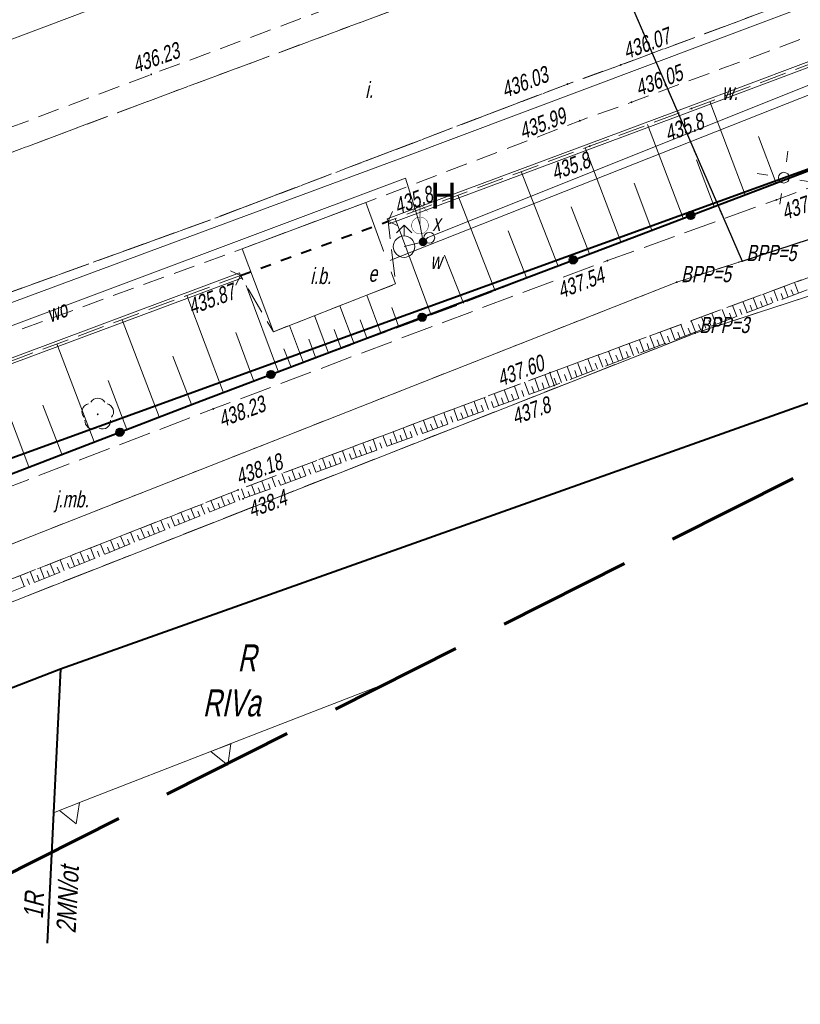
# Model space of a CAD drawing. Header units: metres. Extents: x 7408630 to 7411134, y 5569633 to 5570339.
# Tile 6 of 76: x 7410221 to 7410257, y 5569898 to 5569944. Entities that reach past the tile are written whole.
import ezdxf
from ezdxf.enums import TextEntityAlignment as Align

# ---------------------------------------------------------------- set-up
doc = ezdxf.new("R2010")
doc.units = ezdxf.units.M
doc.header["$MEASUREMENT"] = 0
doc.set_wipeout_variables(frame=1)
for name, pattern in [('1.5_0.5', [2, 1.5, -0.5]), ('218-500', [1, 0.5, -0.5]), ('DGN Style 3', [8.758007, 6.255719, -2.502288]), ('ib05_500', [1, 0.5, -0.5]), ('mz1.0_0.5', [1.5, 1, -0.5]), ('mz1.25_0.5', [1.75, 1.25, -0.5])]:
    doc.linetypes.add(name, pattern=pattern)
for name, color, linetype, lineweight in [('203-Punkt załamania granicy działki nie stabilizowany', 7, 'Continuous', 0), ('209-Opis konturu klasyfikacyjnego', 7, 'Continuous', 0), ('210-Oznaczenie użytku', 7, 'Continuous', 0), ('217-Granica konturu klasyfikcyjnego', 7, 'Continuous', 0), ('218-Granica użytku', 7, 'Continuous', 0), ('219-Linia granicy', 7, 'Continuous', 0), ('_BPP3-5', 7, 'Continuous', 0), ('_MPZP_linie zagospodarowania', 7, 'Continuous', 0), ('_MPZP_NLZ', 7, 'Continuous', 0), ('_Zakres', 7, 'Continuous', 0), ('chodnik (powierzchnia)', 7, 'Continuous', 0), ('drzewo liściaste (punkt)', 7, 'Continuous', 0), ('hydrant (punkt)', 7, 'Continuous', 0), ('inna budowla (powierzchnia)', 7, 'Continuous', 0), ('inna budowla (powierzchnia)-Atr17', 7, 'Continuous', 0), ('jezdnia (powierzchnia)', 7, 'Continuous', 0), ('jezdnia (powierzchnia)-Atr17', 7, 'Continuous', 0), ('latarnia na słupie lub maszcie (punkt)', 7, 'Continuous', 0), ('ogrodzenie trwałe (linia)', 7, 'Continuous', 0), ('Opis', 8, 'Continuous', 13), ('plac (powierzchnia)', 7, 'Continuous', 0), ('plac (powierzchnia)-Atr17', 7, 'Continuous', 0), ('przepust (linia)', 7, 'Continuous', 0), ('przepust (linia) - symbol', 7, 'Continuous', 0), ('przewód elektroenergetyczny (linia)', 7, 'Continuous', 0), ('przewód wodociągowy (linia)', 7, 'Continuous', 0), ('przewód wodociągowy (linia)-Atr1', 7, 'Continuous', 0), ('punkt wysokościowy naturalny', 7, 'Continuous', 0), ('punkt wysokościowy naturalny-Atr2', 7, 'Continuous', 0), ('punkt wysokościowy sztuczny', 7, 'Continuous', 0), ('punkt wysokościowy sztuczny-Atr2', 7, 'Continuous', 0), ('rów melioracyjny  przydrożny (linia)', 7, 'Continuous', 0), ('rów melioracyjny  przydrożny (linia)-Atr17', 7, 'Continuous', 0), ('skarpa nieumocniona (powierzchnia)', 7, 'Continuous', 0), ('studzienka okrągła - przewód niezidentyfikowany (punkt)', 7, 'Continuous', 0), ('studzienka okrągła - przewód niezidentyfikowany (punkt)-Atr17', 7, 'Continuous', 0), ('szafa elektroenergetyczna (punkt)', 7, 'Continuous', 0), ('szafa elektroenergetyczna (punkt)-Atr17', 7, 'Continuous', 0), ('słup (punkt)', 7, 'Continuous', 0), ('zasuwa - siec wodociągowa (punkt)', 7, 'Continuous', 0), ('zasuwa - siec wodociągowa (punkt)-Atr17', 7, 'Continuous', 0)]:
    doc.layers.add(name, color=color, linetype=linetype, lineweight=lineweight)
doc.layers.add('_MAPA', color=7, linetype='Continuous')
doc.styles.get("Standard").update_dxf_attribs({"font": 'arial.ttf'})
doc.styles.add('Style-WORKING_1250 I 0.20944', font='WORKING_1250.shx', dxfattribs={"oblique": 12})

# ---------------------------------------------------------------- blocks, each defined once
blk = doc.blocks.new('203_1')
at = {"layer": '203-Punkt załamania granicy działki nie stabilizowany', "linetype": 'Continuous', "lineweight": 13}
h = blk.add_hatch(color=96, dxfattribs=at)
edge = h.paths.add_edge_path()
edge.add_arc((0, 0), 0.45, 0, 360)
blk = doc.blocks.new('515_2')
at = {"layer": 'latarnia na słupie lub maszcie (punkt)', "color": 7, "linetype": 'Continuous', "lineweight": 13}
for p, q in [((0, 7.5), (0, 12.5)), ((7.5, 0), (12.5, 0)), ((-12.5, 0), (-7.5, 0)), ((0, -12.5), (0, -7.5))]:
    blk.add_line(p, q, dxfattribs=at)
blk = doc.blocks.new('922_1')
at = {"layer": 'drzewo liściaste (punkt)', "linetype": 'Continuous', "lineweight": 13}
h = blk.add_hatch(color=96, dxfattribs=at)
edge = h.paths.add_edge_path()
edge.add_arc((0, 0), 0.45, 0, 360)
at = {"layer": 'drzewo liściaste (punkt)', "color": 96, "linetype": 'Continuous', "lineweight": 13}
for centre, start, end in [((-3.57, 1.16), 102.147, 221.853), ((0, 3.75), 30.147, 149.853), ((3.57, 1.16), 318.147, 77.853), ((-2.2, -3.03), 174.147, 293.853), ((2.2, -3.03), 246.147, 5.853)]:
    blk.add_arc(centre, 3.75, start, end, dxfattribs=at)
blk = doc.blocks.new('510_1')
at = {"layer": 'słup (punkt)', "color": 7, "linetype": 'Continuous', "lineweight": 13}
blk.add_circle((0, 0), 2.5, dxfattribs=at)
blk = doc.blocks.new('US02_1')
at = {"layer": 'hydrant (punkt)', "color": 7, "linetype": 'Continuous', "lineweight": 13}
for p, q in [((0, 10), (-3.53, 6.47)), ((0, 5), (0, 10)), ((0, 10), (3.54, 6.47))]:
    blk.add_line(p, q, dxfattribs=at)
blk.add_circle((0, 0), 5, dxfattribs=at)
blk = doc.blocks.new('US25_1')
at = {"layer": 'zasuwa - siec wodociągowa (punkt)', "linetype": 'Continuous', "lineweight": 13}
h = blk.add_hatch(color=7, dxfattribs=at)
edge = h.paths.add_edge_path()
edge.add_arc((0, 0), 2, 0, 360)
blk = doc.blocks.new('US15_1')
at = {"layer": 'studzienka okrągła - przewód niezidentyfikowany (punkt)', "color": 7, "linetype": 'Continuous', "lineweight": 13}
blk.add_circle((0, 0), 2.5, dxfattribs=at)
blk = doc.blocks.new('IB05_2')
at = {"layer": 'przepust (linia) - symbol', "color": 7, "linetype": 'Continuous', "lineweight": 13}
for q in [(3.54, 3.54), (3.54, -3.54)]:
    blk.add_line((0, 0), q, dxfattribs=at)
blk = doc.blocks.new('PW01_2')
at = {"layer": 'punkt wysokościowy naturalny', "linetype": 'Continuous', "lineweight": 13}
h = blk.add_hatch(color=7, dxfattribs=at)
edge = h.paths.add_edge_path()
edge.add_arc((0, 0), 0.45, 0, 360)
blk = doc.blocks.new('PW02_1')
at = {"layer": 'punkt wysokościowy sztuczny', "linetype": 'Continuous', "lineweight": 13}
h = blk.add_hatch(color=7, dxfattribs=at)
edge = h.paths.add_edge_path()
edge.add_arc((0, 0), 0.45, 0, 360)
blk = doc.blocks.new('140_2')
at = {"layer": '_BPP3-5', "linetype": 'Continuous', "lineweight": 0}
h = blk.add_hatch(color=1, dxfattribs=at)
edge = h.paths.add_edge_path()
edge.add_arc((0, 0), 0.045, 0, 360)
blk = doc.blocks.new('SUUS15_3b_E')
at = {"color": 7, "linetype": 'Continuous', "lineweight": 13}
blk.add_wipeout([(-0.5, 0.25), (0.5, 0.25), (0.5, -0.25), (-0.5, -0.25)], dxfattribs=at).dxf.layer = 'szafa elektroenergetyczna (punkt)'
blk = doc.blocks.new('A$C92b4fa8d')
at = {"layer": 'ogrodzenie trwałe (linia)', "linetype": 'Continuous', "lineweight": 40}
h = blk.add_hatch(color=7, dxfattribs=at)
edge = h.paths.add_edge_path()
edge.add_arc((51.946, -14.951), 0.175, 0, 360)
h = blk.add_hatch(color=7, dxfattribs=at)
edge = h.paths.add_edge_path()
edge.add_arc((46.501, -17.015), 0.175, 0, 360)
h = blk.add_hatch(color=7, dxfattribs=at)
edge = h.paths.add_edge_path()
edge.add_arc((39.488, -19.674), 0.175, 0, 360)
h = blk.add_hatch(color=7, dxfattribs=at)
edge = h.paths.add_edge_path()
edge.add_arc((32.475, -22.333), 0.175, 0, 360)
h = blk.add_hatch(color=7, dxfattribs=at)
edge = h.paths.add_edge_path()
edge.add_arc((25.469, -25.01), 0.175, 0, 360)
at = {"layer": '217-Granica konturu klasyfikcyjnego', "color": 3, "linetype": '1.5_0.5', "lineweight": 13, "flags": 128}
for points in [[(85.75, -9.45), (52.15, -20.41)], [(52.15, -20.41), (5.64, -38.71)]]:
    blk.add_lwpolyline(points, dxfattribs=at)
at = {"layer": '218-Granica użytku', "color": 7, "linetype": '218-500', "lineweight": 13, "flags": 128}
for points in [[(43.77, 7.32), (54.33, -17.07)], [(85.75, -9.45), (52.15, -20.41)], [(54.33, -17.07), (75.68, -10.1)], [(51.3, -18.05), (54.33, -17.07)], [(4.66, -36.41), (51.3, -18.05)], [(52.15, -20.41), (5.64, -38.71)]]:
    blk.add_lwpolyline(points, dxfattribs=at)
at = {"layer": '219-Linia granicy', "color": 96, "linetype": 'Continuous', "lineweight": 13, "flags": 128}
for points in [[(43.77, 7.32), (54.33, -17.07)], [(52.15, -20.41), (85.75, -9.45)], [(54.33, -17.07), (75.68, -10.1)], [(51.3, -18.05), (54.33, -17.07)], [(51.3, -18.05), (4.66, -36.41)], [(5.64, -38.71), (52.15, -20.41)]]:
    blk.add_lwpolyline(points, dxfattribs=at)
at = {"layer": '_MPZP_linie zagospodarowania', "color": 212, "linetype": 'Continuous', "lineweight": 40}
blk.add_line((22.717, -35.992), (22.089, -48.72), dxfattribs=at)
at = {"layer": '_MPZP_NLZ', "color": 212, "linetype": 'Continuous', "lineweight": 13}
for p, q in [((36.448, -37.199), (37.925, -36.625)), ((30.389, -39.553), (36.448, -37.199)), ((23.865, -42.089), (29.923, -39.734)), ((29.923, -39.734), (30.389, -39.553)), ((22.388, -42.663), (23.865, -42.089))]:
    blk.add_line(p, q, dxfattribs=at)
at = {"layer": '_MPZP_NLZ', "color": 212, "linetype": 'Continuous', "lineweight": 13, "flags": 128}
for points in [[(29.69, -39.825), (30.622, -39.463), (30.477, -40.452), (29.69, -39.825)], [(22.66, -42.557), (23.592, -42.195), (23.447, -43.184), (22.66, -42.557)]]:
    blk.add_lwpolyline(points, close=True, dxfattribs=at)
at = {"layer": '_Zakres', "color": 7, "linetype": 'DGN Style 3', "lineweight": 70, "flags": 128}
blk.add_lwpolyline([(-38.44, 57.308), (8.317, -51.554), (289.417, 90.186), (230.606, 183.118), (-38.44, 57.308)], close=True, dxfattribs=at)
at = {"layer": 'chodnik (powierzchnia)', "color": 7, "linetype": 'mz1.0_0.5', "lineweight": 13, "flags": 128}
blk.add_lwpolyline([(27.7, -9.31), (16.26, -13.59), (15.89, -12.57), (26.92, -8.41), (41.35, -3.03), (44.03, -2.12), (55.35, 2.15), (65.45, 5.89), (74.44, 9.34), (77.42, 10.49), (80.63, 11.56), (81.8, 10.78), (65.79, 4.83), (55.66, 1.07), (44.23, -3.21), (41.57, -4.16), (27.7, -9.31)], close=True, dxfattribs=at)
blk.add_lwpolyline([(46.23, -8.86), (36.1, -12.72), (29.93, -15.06), (18.28, -19.28), (17.4, -19.61), (-0.16, -26.14), (-2.262, -26.923)], dxfattribs=at)
at = {"layer": 'inna budowla (powierzchnia)', "color": 7, "linetype": 'Continuous', "lineweight": 13, "flags": 128}
blk.add_lwpolyline([(32.59, -20.35), (38.26, -18.13), (36.88, -14.35), (31.14, -16.5), (32.59, -20.35)], close=True, dxfattribs=at)
at = {"layer": 'ogrodzenie trwałe (linia)', "color": 7, "linetype": 'Continuous', "lineweight": 40, "flags": 128}
blk.add_lwpolyline([(48.44, -16.28), (55.72, -13.52), (70.41, -7.92), (80.23, -4.18), (82.1, -3.46), (89.58, 0.17), (98.29, 4.37), (100.68, 5.45)], dxfattribs=at)
at = {"layer": 'ogrodzenie trwałe (linia)', "color": 7, "linetype": 'Continuous', "lineweight": 40}
for centre in [(51.946, -14.951), (46.501, -17.015), (39.488, -19.674), (32.475, -22.333), (25.469, -25.01)]:
    blk.add_circle(centre, 0.175, dxfattribs=at)
at = {"layer": 'przepust (linia)', "color": 7, "linetype": 'ib05_500', "lineweight": 40, "flags": 128}
blk.add_lwpolyline([(31.06, -17.74), (37.91, -15.22)], dxfattribs=at)
at = {"layer": 'przewód elektroenergetyczny (linia)', "color": 1, "linetype": 'Continuous', "lineweight": 13, "flags": 128}
for points in [[(-2.082, -27.342), (38.39, -12.34), (86.96, 5.92), (90.9, 14.64), (93.58, 17.43), (98.39, 20.9), (107.03, 21.47), (135.1, 35.75), (141.37, 48.01), (138.07, 58.79), (135.97, 61.24)], [(37.76, -17.14), (95.59, 5.74), (95.19, 13.59), (98.78, 17.42), (107.49, 18.94), (135.84, 33.95), (142.53, 46.5), (138.14, 61.31), (135.82, 60.07), (135.38, 60.93)], [(3.1, 19.89), (13.93, -9.22), (15.97, -8.46), (44.32, 2.23), (70.99, 12.36), (73.12, 13.17), (62.18, 42.04), (34.15, 31.52), (30.11, 42.28), (37.15, 44.91)]]:
    blk.add_lwpolyline(points, dxfattribs=at)
at = {"layer": 'przewód wodociągowy (linia)', "color": 5, "linetype": 'Continuous', "lineweight": 13, "flags": 128}
for points in [[(156.01, 67.6), (158.68, 55.7), (153.92, 45.96), (144.7, 34.6), (133.57, 26.03), (101.9, 8.89), (39.75, -15.97), (39.53, -16.18), (38.65, -16.4)], [(-1.649, -28.351), (38.72, -13.23), (39.39, -15.42), (39.53, -16.18)]]:
    blk.add_lwpolyline(points, dxfattribs=at)
at = {"layer": 'rów melioracyjny  przydrożny (linia)', "color": 0, "linetype": 'Continuous', "lineweight": 13}
for p, q in [((37.866, -15.103), (37.954, -15.337)), ((31.104, -17.857), (31.016, -17.623))]:
    blk.add_line(p, q, dxfattribs=at)
at = {"layer": 'rów melioracyjny  przydrożny (linia)', "color": 0, "linetype": 'Continuous', "lineweight": 13, "flags": 128}
for points in [[(62.166, -6.033), (51.946, -9.873), (47.217, -11.623), (37.866, -15.103)], [(62.254, -6.267), (52.034, -10.107), (47.303, -11.857), (37.954, -15.337)], [(-1.11, -29.592), (0.896, -28.843), (19.166, -22.043), (31.016, -17.623)], [(-1.022, -29.826), (0.984, -29.077), (19.254, -22.277), (31.104, -17.857)]]:
    blk.add_lwpolyline(points, dxfattribs=at)
at = {"layer": 'skarpa nieumocniona (powierzchnia)', "color": 7, "linetype": 'Continuous', "lineweight": 13}
for p, q in [((45.39, -22.92), (45.18, -22.34)), ((44.45, -23.26), (44.24, -22.69)), ((44.92, -23.09), (44.71, -22.52)), ((45.15, -23.01), (45.05, -22.72)), ((43.04, -23.78), (42.83, -23.22)), ((43.51, -23.61), (43.3, -23.05)), ((43.74, -23.52), (43.64, -23.24)), ((43.98, -23.44), (43.77, -22.87)), ((44.21, -23.35), (44.11, -23.07)), ((44.68, -23.18), (44.58, -22.89)), ((41.62, -24.29), (41.43, -23.75)), ((42.09, -24.12), (41.9, -23.58)), ((42.56, -23.95), (42.36, -23.4)), ((42.8, -23.86), (42.7, -23.59)), ((43.27, -23.69), (43.17, -23.41)), ((40.68, -24.64), (40.49, -24.1)), ((41.15, -24.46), (40.96, -23.93)), ((41.39, -24.38), (41.29, -24.11)), ((41.86, -24.21), (41.76, -23.94)), ((42.33, -24.04), (42.23, -23.76)), ((39.27, -25.15), (39.08, -24.63)), ((39.74, -24.98), (39.55, -24.46)), ((39.98, -24.89), (39.88, -24.63)), ((40.21, -24.81), (40.02, -24.28)), ((40.45, -24.72), (40.35, -24.46)), ((40.92, -24.55), (40.82, -24.28)), ((38.33, -25.49), (38.14, -24.99)), ((38.8, -25.32), (38.61, -24.81)), ((39.03, -25.24), (38.94, -24.98)), ((39.51, -25.07), (39.41, -24.81)), ((36.92, -26.01), (36.74, -25.51)), ((37.39, -25.84), (37.21, -25.34)), ((37.62, -25.75), (37.53, -25.5)), ((37.86, -25.67), (37.67, -25.16)), ((38.09, -25.58), (38, -25.33)), ((38.56, -25.41), (38.47, -25.15)), ((35.97, -26.35), (35.8, -25.87)), ((36.21, -26.27), (36.12, -26.02)), ((36.45, -26.18), (36.27, -25.69)), ((36.68, -26.09), (36.59, -25.85)), ((37.15, -25.92), (37.06, -25.67)), ((34.56, -26.87), (34.39, -26.4)), ((35.03, -26.7), (34.86, -26.22)), ((35.27, -26.61), (35.18, -26.37)), ((35.5, -26.52), (35.33, -26.04)), ((35.74, -26.44), (35.65, -26.2)), ((33.15, -27.38), (32.98, -26.93)), ((33.62, -27.21), (33.45, -26.75)), ((33.86, -27.12), (33.77, -26.89)), ((34.09, -27.04), (33.92, -26.57)), ((34.33, -26.95), (34.24, -26.72)), ((34.8, -26.78), (34.71, -26.54)), ((32.21, -27.72), (32.05, -27.28)), ((32.44, -27.64), (32.36, -27.41)), ((32.68, -27.55), (32.52, -27.1)), ((32.92, -27.47), (32.83, -27.24)), ((33.39, -27.3), (33.3, -27.07)), ((30.8, -28.25), (30.63, -27.82)), ((31.27, -28.07), (31.11, -27.63)), ((31.5, -27.98), (31.42, -27.76)), ((31.74, -27.9), (31.58, -27.45)), ((31.97, -27.81), (31.89, -27.59)), ((29.87, -28.62), (29.69, -28.18)), ((30.1, -28.53), (30.02, -28.31)), ((30.34, -28.44), (30.16, -28)), ((30.57, -28.34), (30.48, -28.13)), ((31.03, -28.16), (30.95, -27.94)), ((28.48, -29.18), (28.3, -28.73)), ((28.94, -29), (28.76, -28.55)), ((29.17, -28.9), (29.08, -28.68)), ((29.41, -28.81), (29.23, -28.37)), ((29.64, -28.72), (29.55, -28.5)), ((27.55, -29.56), (27.36, -29.1)), ((28.01, -29.37), (27.83, -28.92)), ((28.24, -29.28), (28.15, -29.05)), ((28.71, -29.09), (28.62, -28.87)), ((26.15, -30.11), (25.96, -29.65)), ((26.62, -29.93), (26.43, -29.47)), ((26.85, -29.83), (26.76, -29.6)), ((27.08, -29.74), (26.9, -29.28)), ((27.31, -29.65), (27.22, -29.42)), ((27.78, -29.46), (27.69, -29.24)), ((25.22, -30.49), (25.03, -30.02)), ((25.69, -30.3), (25.5, -29.83)), ((25.92, -30.21), (25.82, -29.97)), ((26.38, -30.02), (26.29, -29.79)), ((23.82, -31.05), (23.63, -30.57)), ((24.29, -30.86), (24.1, -30.38)), ((24.52, -30.77), (24.43, -30.53)), ((24.76, -30.67), (24.57, -30.2)), ((24.99, -30.58), (24.89, -30.34)), ((25.45, -30.39), (25.36, -30.16)), ((22.89, -31.42), (22.7, -30.93)), ((23.36, -31.23), (23.17, -30.75)), ((23.59, -31.14), (23.5, -30.9)), ((24.06, -30.95), (23.96, -30.71)), ((21.5, -31.98), (21.3, -31.48)), ((21.96, -31.79), (21.77, -31.3)), ((22.2, -31.7), (22.1, -31.45)), ((22.43, -31.6), (22.23, -31.12)), ((22.66, -31.51), (22.56, -31.27)), ((23.13, -31.32), (23.03, -31.08)), ((21.03, -32.16), (20.84, -31.67)), ((21.27, -32.07), (21.17, -31.82)), ((21.73, -31.88), (21.63, -31.64))]:
    blk.add_line(p, q, dxfattribs=at)
at = {"layer": 'skarpa nieumocniona (powierzchnia)', "color": 7, "linetype": 'mz1.25_0.5', "lineweight": 13, "flags": 128}
for points in [[(45.42, -22.25), (58.17, -17.55), (69.86, -13.23), (81.74, -9.09), (69.85, -13.81), (58.3, -18.05), (45.61, -22.84), (45.42, -22.25)], [(45.61, -22.84), (31.18, -28.1), (12.75, -35.48), (3.15, -39.53), (2.9, -38.94), (12.58, -34.91), (30.95, -27.69), (45.42, -22.25), (45.61, -22.84)]]:
    blk.add_lwpolyline(points, close=True, dxfattribs=at)
at = {"layer": 'skarpa nieumocniona (powierzchnia)', "color": 7, "linetype": 'Continuous', "lineweight": 13, "flags": 128}
for points in [[(54.48, -13.99), (52.84, -9.67)], [(51.6, -15.08), (49.95, -10.74)], [(55.91, -13.45), (55.09, -11.29)], [(48.7, -16.18), (47.05, -11.82)], [(53.04, -14.54), (52.22, -12.37)], [(45.8, -17.31), (44.09, -12.92)], [(50.15, -15.63), (49.33, -13.46)], [(42.87, -18.45), (41.15, -14.02)], [(47.25, -16.74), (46.4, -14.56)], [(44.34, -17.88), (43.48, -15.67)], [(41.4, -19.02), (40.53, -16.79)], [(32.83, -22.22), (31.33, -18.2)], [(56.47, -18.74), (56.28, -18.25)], [(56.95, -18.56), (56.76, -18.07)], [(30.27, -23.18), (28.58, -18.66)], [(37.59, -20.44), (36.92, -18.65)], [(55.51, -19.1), (55.32, -18.6)], [(55.99, -18.92), (55.8, -18.42)], [(56.23, -18.83), (56.14, -18.58)], [(56.71, -18.65), (56.61, -18.4)], [(36.33, -20.91), (35.67, -19.14)], [(54.08, -19.64), (53.89, -19.13)], [(54.56, -19.46), (54.37, -18.95)], [(54.8, -19.37), (54.7, -19.12)], [(55.04, -19.28), (54.84, -18.78)], [(55.27, -19.19), (55.18, -18.94)], [(55.75, -19.01), (55.66, -18.76)], [(35.15, -21.35), (34.5, -19.6)], [(38.41, -20.13), (38.08, -19.23)], [(53.12, -20), (52.93, -19.48)], [(53.6, -19.82), (53.41, -19.31)], [(53.84, -19.73), (53.74, -19.48)], [(54.32, -19.55), (54.22, -19.3)], [(27.29, -24.3), (25.57, -19.79)], [(33.98, -21.79), (33.34, -20.06)], [(36.94, -20.68), (36.61, -19.8)], [(51.69, -20.54), (51.49, -20.01)], [(52.17, -20.36), (51.97, -19.84)], [(52.41, -20.27), (52.31, -20.01)], [(52.65, -20.18), (52.45, -19.66)], [(52.89, -20.09), (52.79, -19.83)], [(53.36, -19.91), (53.27, -19.65)], [(31.68, -22.65), (30.84, -20.39)], [(35.74, -21.13), (35.41, -20.25)], [(50.26, -21.09), (50.05, -20.54)], [(50.74, -20.91), (50.53, -20.37)], [(50.97, -20.82), (50.87, -20.55)], [(51.21, -20.72), (51.01, -20.19)], [(51.45, -20.63), (51.35, -20.37)], [(51.93, -20.45), (51.83, -20.19)], [(24.28, -25.45), (22.55, -20.91)], [(34.56, -21.57), (34.24, -20.7)], [(49.3, -21.45), (49.09, -20.9)], [(49.78, -21.27), (49.57, -20.72)], [(50.02, -21.18), (49.92, -20.9)], [(50.5, -21), (50.39, -20.72)], [(33.41, -22), (33.08, -21.14)], [(47.87, -21.99), (47.66, -21.43)], [(48.35, -21.81), (48.14, -21.25)], [(48.59, -21.72), (48.48, -21.44)], [(48.82, -21.63), (48.62, -21.07)], [(49.06, -21.54), (48.96, -21.26)], [(49.54, -21.36), (49.44, -21.08)], [(28.79, -23.73), (27.93, -21.48)], [(46.91, -22.35), (46.7, -21.78)], [(47.39, -22.17), (47.18, -21.6)], [(47.63, -22.08), (47.52, -21.8)], [(48.11, -21.9), (48, -21.62)], [(21.25, -26.61), (19.51, -22.05)], [(45.96, -22.71), (45.74, -22.13)], [(46.2, -22.62), (46.09, -22.33)], [(46.44, -22.53), (46.22, -21.96)], [(46.67, -22.44), (46.57, -22.15)], [(47.15, -22.26), (47.05, -21.97)], [(25.79, -24.88), (24.92, -22.61)], [(45.72, -22.8), (45.61, -22.51)], [(22.77, -26.03), (21.9, -23.76)]]:
    blk.add_lwpolyline(points, dxfattribs=at)
at = {"layer": '203-Punkt załamania granicy działki nie stabilizowany', "color": 96, "linetype": 'Continuous', "lineweight": 13, "xscale": 0.1, "yscale": 0.1, "zscale": 0.1}
for p in [(54.33, -17.07), (51.3, -18.05), (52.15, -20.41)]:
    blk.add_blockref('203_1', p, dxfattribs=at)
at = {"layer": '_BPP3-5', "color": 1, "linetype": 'Continuous', "lineweight": 0}
for p in [(54.33, -17.07), (51.3, -18.05), (52.15, -20.41)]:
    blk.add_blockref('140_2', p, dxfattribs=at)
at = {"layer": 'drzewo liściaste (punkt)', "color": 96, "linetype": 'Continuous', "lineweight": 13, "xscale": 0.1, "yscale": 0.1, "zscale": 0.1}
blk.add_blockref('922_1', (24.44, -24.18), dxfattribs=at)
at = {"layer": 'hydrant (punkt)', "color": 7, "linetype": 'Continuous', "lineweight": 13, "xscale": 0.1, "yscale": 0.1, "zscale": 0.1}
blk.add_blockref('US02_1', (38.65, -16.4), dxfattribs=at)
at = {"layer": 'latarnia na słupie lub maszcie (punkt)', "color": 7, "linetype": 'Continuous', "lineweight": 13, "xscale": 0.1000000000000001, "yscale": 0.1000000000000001, "zscale": 0.1000000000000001, "rotation": 351.304}
blk.add_blockref('515_2', (56.27, -13.2), dxfattribs=at)
at = {"layer": 'przepust (linia) - symbol', "color": 7, "linetype": 'Continuous', "lineweight": 13, "xscale": 0.1, "yscale": 0.1, "zscale": 0.1}
for p, rotation in [((37.91, -15.22), 20.19800000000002), ((31.06, -17.74), 200.198)]:
    blk.add_blockref('IB05_2', p, dxfattribs=dict(at, rotation=rotation))
at = {"layer": 'punkt wysokościowy naturalny', "color": 7, "linetype": 'Continuous', "lineweight": 13, "xscale": 0.1, "yscale": 0.1, "zscale": 0.1}
for p in [(51.99, -9.99), (47.26, -11.74), (37.91, -15.22), (45.61, -22.84), (31.18, -28.1)]:
    blk.add_blockref('PW01_2', p, dxfattribs=at)
at = {"layer": 'punkt wysokościowy sztuczny', "color": 7, "linetype": 'Continuous', "lineweight": 13, "xscale": 0.1, "yscale": 0.1, "zscale": 0.1}
for p in [(48.7, -7.97), (26.92, -8.41), (46.23, -8.86), (49.2, -9.7), (46.8, -10.56), (55.92, -14.23), (48.08, -17.05), (31.06, -17.74), (45.42, -22.25), (29.8, -23.93), (30.95, -27.69)]:
    blk.add_blockref('PW02_1', p, dxfattribs=at)
at = {"layer": 'studzienka okrągła - przewód niezidentyfikowany (punkt)', "color": 7, "linetype": 'Continuous', "lineweight": 13, "xscale": 0.1, "yscale": 0.1, "zscale": 0.1}
blk.add_blockref('US15_1', (39.82, -15.99), dxfattribs=at)
at = {"layer": 'słup (punkt)', "color": 7, "linetype": 'Continuous', "lineweight": 13, "xscale": 0.1, "yscale": 0.1, "zscale": 0.1}
blk.add_blockref('510_1', (56.27, -13.2), dxfattribs=at)
at = {"layer": 'zasuwa - siec wodociągowa (punkt)', "color": 7, "linetype": 'Continuous', "lineweight": 13, "xscale": 0.1, "yscale": 0.1, "zscale": 0.1}
blk.add_blockref('US25_1', (39.53, -16.18), dxfattribs=at)
at = {"layer": '209-Opis konturu klasyfikacyjnego', "color": 3, "linetype": 'Continuous', "lineweight": 13, "insert": (29.313, -38.213), "char_height": 1.25, "attachment_point": 7, "line_spacing_factor": 0.6}
blk.add_mtext('\\FWORKING_1250;\\Q12;\\H1x;\\W0.72;RIVa', dxfattribs=at)
at = {"layer": '210-Oznaczenie użytku', "color": 7, "linetype": 'Continuous', "lineweight": 13, "insert": (30.928, -36.106), "char_height": 1.25, "attachment_point": 7, "line_spacing_factor": 0.6}
blk.add_mtext('\\FWORKING_1250;\\Q12;\\H1x;\\W0.72;R', dxfattribs=at)
at = {"layer": '_BPP3-5', "color": 1, "linetype": 'Continuous', "lineweight": 13, "style": 'Style-WORKING_1250 I 0.20944', "oblique": 12, "width": 0.733333}
for s, p in [(' BPP=5', (54.33, -17.07)), (' BPP=5', (51.3, -18.05)), (' BPP=3', (52.15, -20.41))]:
    blk.add_text(s, height=0.75, dxfattribs=at).set_placement(p)
at = {"layer": '_MPZP_linie zagospodarowania', "color": 212, "linetype": 'Continuous', "lineweight": 13, "style": 'Style-WORKING_1250 I 0.20944', "oblique": 12, "width": 0.8}
for s, p in [('2MN/ot', (23.041, -46.703)), ('1R', (21.477, -46.973))]:
    blk.add_text(s, height=0.9, rotation=87.1728, dxfattribs=at).set_placement(p, align=Align.MIDDLE_CENTER)
at = {"layer": 'inna budowla (powierzchnia)-Atr17', "color": 7, "lineweight": 13, "insert": (34.3, -18.15), "char_height": 0.75, "attachment_point": 7, "line_spacing_factor": 0.6}
blk.add_mtext('\\FWORKING_1250;\\Q12;\\H1x;\\W0.725;i.b.', dxfattribs=at)
at = {"layer": 'jezdnia (powierzchnia)-Atr17', "color": 7, "lineweight": 13, "insert": (22.45, -28.73), "char_height": 0.75, "attachment_point": 7, "line_spacing_factor": 0.6}
blk.add_mtext('\\FWORKING_1250;\\Q12;\\H1x;\\W0.725;j.mb.', dxfattribs=at)
at = {"layer": 'plac (powierzchnia)-Atr17', "color": 7, "lineweight": 13, "insert": (36.85, -9.5), "char_height": 0.75, "attachment_point": 7, "line_spacing_factor": 0.6}
blk.add_mtext('\\FWORKING_1250;\\Q12;\\H1x;\\W0.725;i.', dxfattribs=at)
at = {"layer": 'przewód wodociągowy (linia)-Atr1', "color": 5, "lineweight": 13, "insert": (22.114, -19.587), "char_height": 0.75, "attachment_point": 4, "rotation": 20.535, "line_spacing_factor": 0.6}
blk.add_mtext('\\FWORKING_1250;\\Q12;\\H1x;\\W0.725;wo', dxfattribs=at)
at = {"layer": 'punkt wysokościowy naturalny-Atr2', "color": 7, "lineweight": 13, "char_height": 0.75, "attachment_point": 1, "line_spacing_factor": 0.6}
for s, insert, rotation in [('\\FWORKING_1250;\\Q12;\\H1x;\\W0.733333;435.8', (50.64, -10.83), 20.303), ('\\FWORKING_1250;\\Q12;\\H1x;\\W0.725;435.8', (45.38, -12.63), 20.414), ('\\FWORKING_1250;\\Q12;\\H1x;\\W0.725;435.8', (38.09, -14.21), 20.414), ('\\FWORKING_1250;\\Q12;\\H1x;\\W0.725;437.8', (43.55, -23.97), 20.027), ('\\FWORKING_1250;\\Q12;\\H1x;\\W0.725;438.4', (31.32, -28.28), 20.027)]:
    blk.add_mtext(s, dxfattribs=dict(at, insert=insert, rotation=rotation))
at = {"layer": 'punkt wysokościowy sztuczny-Atr2', "color": 7, "lineweight": 13, "char_height": 0.75, "attachment_point": 1, "line_spacing_factor": 0.6}
for s, insert, rotation in [('\\FWORKING_1250;\\Q12;\\H1x;\\W0.733333;436.07', (48.71, -7.01), 20.388), ('\\FWORKING_1250;\\Q12;\\H1x;\\W0.725;436.23', (25.96, -7.64), 19.188), ('\\FWORKING_1250;\\Q12;\\H1x;\\W0.725;436.03', (43.07, -8.81), 20.859), ('\\FWORKING_1250;\\Q12;\\H1x;\\W0.733333;436.05', (49.28, -8.72), 20.388), ('\\FWORKING_1250;\\Q12;\\H1x;\\W0.725;435.99', (43.89, -10.73), 20.91), ('\\FWORKING_1250;\\Q12;\\H1x;\\W0.733333;437.33', (56.06, -14.47), 20.079), ('\\FWORKING_1250;\\Q12;\\H1x;\\W0.725;437.54', (45.67, -18.11), 20.624), ('\\FWORKING_1250;\\Q12;\\H1x;\\W0.725;435.87', (28.54, -18.87), 20.455), ('\\FWORKING_1250;\\Q12;\\H1x;\\W0.725;437.60', (42.87, -22.19), 20.604), ('\\FWORKING_1250;\\Q12;\\H1x;\\W0.725;438.23', (29.94, -24.09), 20.624), ('\\FWORKING_1250;\\Q12;\\H1x;\\W0.725;438.18', (30.74, -26.77), 20.604)]:
    blk.add_mtext(s, dxfattribs=dict(at, insert=insert, rotation=rotation))
at = {"layer": 'rów melioracyjny  przydrożny (linia)-Atr17', "color": 7, "linetype": 'Continuous', "lineweight": 13, "style": 'Style-WORKING_1250 I 0.20944', "oblique": 12, "width": 0.733333}
blk.add_text('w.', height=0.75, dxfattribs=at).set_placement((53.4, -9.59))
at = {"layer": 'studzienka okrągła - przewód niezidentyfikowany (punkt)-Atr17', "color": 7, "lineweight": 13, "insert": (39.97, -15.67), "char_height": 0.75, "attachment_point": 7, "line_spacing_factor": 0.6}
blk.add_mtext('\\FWORKING_1250;\\Q12;\\H1x;\\W0.725;x', dxfattribs=at)
at = {"layer": 'szafa elektroenergetyczna (punkt)-Atr17', "color": 7, "lineweight": 13, "insert": (37, -18.04), "char_height": 0.75, "attachment_point": 7, "line_spacing_factor": 0.6}
blk.add_mtext('\\FWORKING_1250;\\Q12;\\H1x;\\W0.725;e', dxfattribs=at)
at = {"layer": 'zasuwa - siec wodociągowa (punkt)-Atr17', "color": 7, "lineweight": 13, "insert": (39.87, -17.44), "char_height": 0.75, "attachment_point": 7, "line_spacing_factor": 0.6}
blk.add_mtext('\\FWORKING_1250;\\Q12;\\H1x;\\W0.725;w', dxfattribs=at)
at = {"layer": 'szafa elektroenergetyczna (punkt)', "color": 7, "linetype": 'Continuous', "lineweight": 13, "rotation": 111.8266954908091}
blk.add_blockref('SUUS15_3b_E', (37.76, -17.14), dxfattribs=at)
at = {"layer": '_MPZP_linie zagospodarowania', "color": 212, "linetype": 'Continuous', "lineweight": 40, "flags": 128}
for points in [[(281.682, 107.293), (252.277, 88.198), (194.314, 57.15), (92.266, 3.445), (83.873, -3.193), (-4.322, -35.195)], [(1.956, -43.968), (8.079, -41.645), (22.717, -35.992), (80.624, -15.39), (80.651, -20.81)]]:
    blk.add_lwpolyline(points, dxfattribs=at)
at = {"layer": 'chodnik (powierzchnia)', "color": 7, "linetype": 'mz1.0_0.5', "lineweight": 13, "flags": 128}
blk.add_lwpolyline([(-2.263, -26.923), (-0.16, -26.14), (17.4, -19.61), (18.28, -19.28), (29.93, -15.06), (36.1, -12.72), (46.23, -8.86), (48.7, -7.97), (64.01, -2.28), (83.77, 5.11), (89.97, 7.44), (90.98, 7.54), (93.49, 6.96), (75.86, 0.22), (64.51, -4.01), (49.2, -9.7), (46.8, -10.56), (36.88, -14.35), (31.14, -16.5), (18.84, -20.97), (0.48, -27.77), (-1.571, -28.533)], dxfattribs=at)
at = {"layer": 'jezdnia (powierzchnia)', "color": 7, "linetype": '1.5_0.5', "lineweight": 13, "flags": 128}
for points in [[(1.319, -35.263), (11.2, -31.07), (16.74, -28.92), (29.8, -23.93), (48.08, -17.05), (55.92, -14.23), (70.72, -8.82), (79.25, -5.84), (87.48, -3.71), (90.8, -1.95), (95.75, 0.97), (101.81, 4.35), (103.37, 5.23), (116.88, 12.44), (129.79, 19.31), (130.61, 15.46), (119.57, 9.65), (108.34, 3.48), (101.27, -0.59), (96.88, -3.46), (94.05, -6.21), (92.32, -8.95), (92.252, -9.231)], [(87.244, -11.757), (87.24, -11.63), (87.07, -9.57), (86.08, -8.79), (81.74, -9.09), (69.86, -13.23), (58.17, -17.55), (45.42, -22.25), (30.95, -27.69), (12.58, -34.91), (2.9, -38.943)]]:
    blk.add_lwpolyline(points, dxfattribs=at)
at = {"layer": 'ogrodzenie trwałe (linia)', "color": 7, "linetype": 'Continuous', "lineweight": 40, "flags": 128}
blk.add_lwpolyline([(1.032, -34.593), (10.02, -30.95), (29.24, -23.56), (48.44, -16.28)], dxfattribs=at)
at = {"layer": 'plac (powierzchnia)', "color": 7, "linetype": '1.5_0.5', "lineweight": 13, "flags": 128}
blk.add_lwpolyline([(-4.636, -21.396), (-2.1, -20.45), (11.94, -15.17), (16.26, -13.59), (27.7, -9.31), (41.57, -4.16), (44.23, -3.21), (55.66, 1.07), (65.79, 4.83), (81.8, 10.78), (83.77, 5.11), (64.01, -2.28), (48.7, -7.97), (46.23, -8.86), (36.1, -12.72), (29.93, -15.06), (18.28, -19.28), (17.4, -19.61), (-0.16, -26.14), (-2.263, -26.923)], dxfattribs=at)
at = {"layer": 'skarpa nieumocniona (powierzchnia)', "color": 7, "linetype": 'mz1.25_0.5', "lineweight": 13, "flags": 128}
blk.add_lwpolyline([(-1.066, -29.709), (0.94, -28.96), (19.21, -22.16), (31.06, -17.74), (32.59, -20.35), (38.26, -18.13), (37.91, -15.22), (47.26, -11.74), (51.99, -9.99), (62.21, -6.15), (66.08, -7.9), (77.39, -3.76), (79.71, 0.29), (92.57, 5), (96.72, 5.77), (99.78, 4.45), (98.29, 4.37), (96.92, 5.03), (93.1, 3.42), (82.1, -3.46), (80.23, -4.18), (70.41, -7.92), (55.72, -13.52), (48.44, -16.28), (41.37, -19.03), (29.24, -23.56), (14.97, -29.01), (10.02, -30.95), (1.032, -34.593)], dxfattribs=at)
at = {"layer": 'skarpa nieumocniona (powierzchnia)', "color": 7, "linetype": 'Continuous', "lineweight": 13, "flags": 128}
blk.add_lwpolyline([(39.91, -19.58), (38.23, -15.1)], dxfattribs=at)

msp = doc.modelspace()

# ---------------------------------------------------------------- linework, layer by layer
msp.add_lwpolyline([(7410254.33, 5569932.93), (7410275.68, 5569939.9), (7410351.52, 5569981.29), (7410432.43, 5570025.43), (7410392.12664, 5570096.22365), (7410365.65885, 5570081.3523), (7410312.67, 5570051.11), (7410274.39, 5570029.2), (7410221.02, 5570009.91)], close=True)
at = {"layer": 'Opis', "color": 142, "lineweight": 30, "true_color": 0x2f8cca, "const_width": 0.02}
for points in [[(7410239.39, 5569934.58), (7410239.39, 5569935.58), (7410239.036, 5569935.226)], [(7410239.39, 5569934.58), (7410239.39, 5569935.58), (7410239.744, 5569935.226)]]:
    msp.add_lwpolyline(points, dxfattribs=at)
msp.add_lwpolyline([(7410239.39, 5569934.96847, 33.62775093), (7410239.43609, 5569934.96572)], format="xyb", dxfattribs=at)

# ---------------------------------------------------------------- texts
at = {"layer": 'Opis', "color": 142, "lineweight": 30, "true_color": 0x2f8cca, "insert": (7410239.87757, 5569936.5646), "char_height": 1.2, "width": 0.5634303, "attachment_point": 1}
msp.add_mtext('H', dxfattribs=at)

# ---------------------------------------------------------------- next in the draw order: block references
at = {"layer": '_MAPA'}
msp.add_blockref('A$C92b4fa8d', (7410200, 5569950), dxfattribs=at)

doc.saveas('drawing.dxf')
